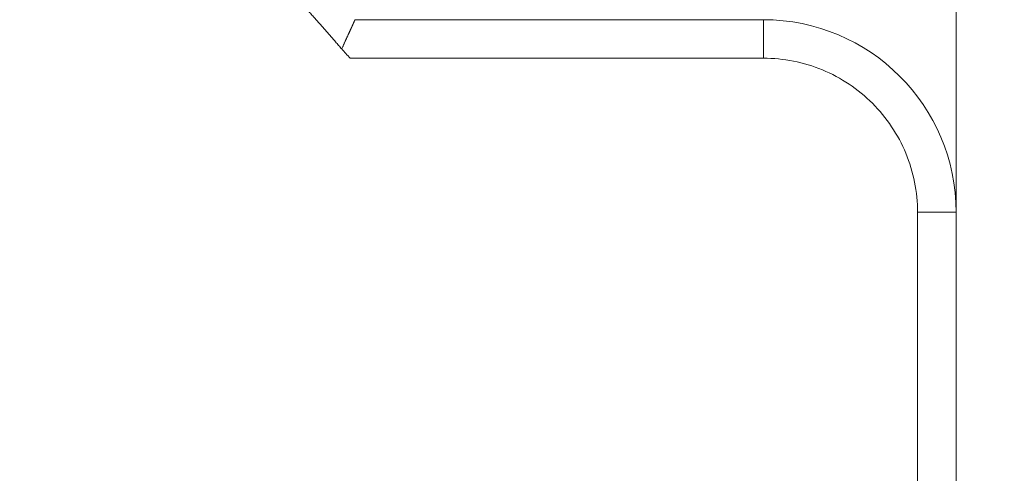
# Model space of a CAD drawing. Header units: millimetres. Extents: x 51337 to 61814, y -21781 to -12277.
# Tile 248 of 256: x 59296 to 59322, y -20683 to -20671. Entities that reach past the tile are written whole.
import ezdxf

# ---------------------------------------------------------------- set-up
doc = ezdxf.new("R2010")
doc.units = ezdxf.units.MM
doc.header["$LTSCALE"] = 0.3175
doc.layers.add('1轮廓实线层', color=7, linetype='Continuous', lineweight=18)

msp = doc.modelspace()

# ---------------------------------------------------------------- linework, layer by layer
at = {"layer": '1轮廓实线层'}
for p, q in [((59320.29339, -20675.97663), (59320.29339, -20663.17064)), ((59304.70239, -20670.97664), (59315.29339, -20670.97664)), ((59315.29339, -20670.97664), (59304.70239, -20670.97664)), ((59315.29339, -20671.97664), (59315.29339, -20670.97664)), ((59320.29339, -20675.97664), (59319.29339, -20675.97664)), ((59320.29339, -20675.97664), (59320.29339, -20683.19195)), ((59320.29339, -20683.19195), (59320.29339, -20675.97664))]:
    msp.add_line(p, q, dxfattribs=at)
for centre, radius, start, end in [((59255.29339, -20713.97664), 117.32051, 300.7584308, 103.5504853), ((59315.29339, -20675.97664), 5, 0, 90), ((59315.29339, -20675.97664), 5, 0, 90)]:
    msp.add_arc(centre, radius, start, end, dxfattribs=at)
for points, knots in [([(59255.29339, -20663.97664), (59256.8034, -20663.97664), (59258.31341, -20664.04509), (59261.32105, -20664.31834), (59262.81868, -20664.52313), (59265.78926, -20665.06737), (59267.26222, -20665.40682), (59270.17137, -20666.21761), (59271.60758, -20666.68893), (59274.43144, -20667.7596), (59275.81911, -20668.35894), (59278.53453, -20669.68071), (59279.86228, -20670.40314), (59282.44697, -20671.96518), (59283.7039, -20672.80478), (59286.13667, -20674.59426), (59287.31248, -20675.54414), (59289.57336, -20677.54639), (59290.65841, -20678.59876), (59292.72886, -20680.79735), (59293.71425, -20681.94358), (59295.57728, -20684.32048), (59296.45492, -20685.55116), (59298.09526, -20688.08688), (59298.85795, -20689.39192), (59300.26213, -20692.06565), (59300.90362, -20693.43434), (59302.06014, -20696.22415), (59302.57516, -20697.64527), (59303.47452, -20700.52827), (59303.85885, -20701.99016), (59304.49367, -20704.94271), (59304.74416, -20706.43337), (59305.10924, -20709.43125), (59305.22383, -20710.93847), (59305.31618, -20713.95708), (59305.29393, -20715.46848), (59305.11278, -20718.48307), (59304.95388, -20719.98626), (59304.50072, -20722.9721), (59304.20647, -20724.45474), (59303.48502, -20727.38733), (59303.05783, -20728.83727), (59302.07401, -20731.69256), (59301.51738, -20733.0979), (59300.27925, -20735.85247), (59299.59776, -20737.20168), (59298.11549, -20739.83293), (59297.31472, -20741.11495), (59295.60046, -20743.60129), (59294.68698, -20744.80561), (59292.75479, -20747.12665), (59291.7361, -20748.24337), (59289.60184, -20750.38008), (59288.48628, -20751.40006), (59286.16745, -20753.3349), (59284.96418, -20754.24976), (59282.47981, -20755.96686), (59281.1987, -20756.7691), (59278.56916, -20758.25438), (59277.22072, -20758.93742), (59274.46758, -20760.1787), (59273.06287, -20760.73694), (59270.20872, -20761.72403), (59268.75927, -20762.15288), (59267.29339, -20762.51529)], [0, 0, 0, 0, 0.03125, 0.03125, 0.0625, 0.0625, 0.09375, 0.09375, 0.125, 0.125, 0.15625, 0.15625, 0.1875, 0.1875, 0.21875, 0.21875, 0.25, 0.25, 0.28125, 0.28125, 0.3125, 0.3125, 0.34375, 0.34375, 0.375, 0.375, 0.40625, 0.40625, 0.4375, 0.4375, 0.46875, 0.46875, 0.5, 0.5, 0.53125, 0.53125, 0.5625, 0.5625, 0.59375, 0.59375, 0.625, 0.625, 0.65625, 0.65625, 0.6875, 0.6875, 0.71875, 0.71875, 0.75, 0.75, 0.78125, 0.78125, 0.8125, 0.8125, 0.84375, 0.84375, 0.875, 0.875, 0.90625, 0.90625, 0.9375, 0.9375, 0.96875, 0.96875, 1, 1, 1, 1]), ([(59297.53583, -20664.91607), (59297.56994, -20664.94544), (59297.63812, -20665.00416), (59297.7401, -20665.09245), (59297.84178, -20665.18083), (59297.94314, -20665.26932), (59298.0442, -20665.35792), (59298.14494, -20665.44661), (59298.24538, -20665.53541), (59298.34551, -20665.6243), (59298.44532, -20665.71329), (59298.54483, -20665.80237), (59298.64403, -20665.89156), (59298.74292, -20665.98083), (59298.8415, -20666.0702), (59298.93976, -20666.15965), (59299.03772, -20666.2492), (59299.13537, -20666.33883), (59299.23271, -20666.42855), (59299.32974, -20666.51836), (59299.42646, -20666.60824), (59299.52287, -20666.69821), (59299.61898, -20666.78827), (59299.71477, -20666.8784), (59299.81026, -20666.96861), (59299.90543, -20667.0589), (59300.0003, -20667.14926), (59300.09486, -20667.2397), (59300.18911, -20667.33021), (59300.28305, -20667.42079), (59300.37668, -20667.51144), (59300.47001, -20667.60216), (59300.56302, -20667.69295), (59300.65573, -20667.78381), (59300.74813, -20667.87473), (59300.84023, -20667.96571), (59300.93201, -20668.05676), (59301.02349, -20668.14787), (59301.11467, -20668.23904), (59301.20553, -20668.33026), (59301.29609, -20668.42155), (59301.38634, -20668.51289), (59301.47629, -20668.60429), (59301.56593, -20668.69574), (59301.65527, -20668.78724), (59301.7443, -20668.87879), (59301.83302, -20668.97039), (59301.92144, -20669.06204), (59302.00956, -20669.15374), (59302.09737, -20669.24548), (59302.18487, -20669.33727), (59302.27207, -20669.4291), (59302.35897, -20669.52098), (59302.44556, -20669.61289), (59302.53185, -20669.70485), (59302.61784, -20669.79684), (59302.70353, -20669.88887), (59302.78891, -20669.98094), (59302.87399, -20670.07304), (59302.95877, -20670.16518), (59303.04325, -20670.25734), (59303.12742, -20670.34954), (59303.2113, -20670.44177), (59303.29487, -20670.53403), (59303.37814, -20670.62631), (59303.46112, -20670.71862), (59303.54379, -20670.81096), (59303.62617, -20670.90332), (59303.70824, -20670.9957), (59303.79002, -20671.08811), (59303.8715, -20671.18053), (59303.95268, -20671.27298), (59304.03356, -20671.36544), (59304.11415, -20671.45792), (59304.19444, -20671.55042), (59304.27444, -20671.64292), (59304.32758, -20671.70467), (59304.35414, -20671.73552)], [0, 0, 0, 0, 0.0139914, 0.02796576, 0.04192305, 0.05586323, 0.06978627, 0.08369213, 0.09758079, 0.1114522, 0.12530633, 0.13914315, 0.15296264, 0.16676474, 0.18054944, 0.1943167, 0.20806648, 0.22179876, 0.23551351, 0.24921069, 0.26289027, 0.27655222, 0.29019652, 0.30382312, 0.317432, 0.33102313, 0.34459648, 0.35815202, 0.37168973, 0.38520956, 0.3987115, 0.41219551, 0.42566157, 0.43910964, 0.45253971, 0.46595173, 0.47934569, 0.49272156, 0.50607931, 0.51941891, 0.53274033, 0.54604356, 0.55932855, 0.5725953, 0.58584377, 0.59907393, 0.61228576, 0.62547924, 0.63865434, 0.65181103, 0.66494929, 0.6780691, 0.69117043, 0.70425326, 0.71731757, 0.73036333, 0.74339051, 0.7563991, 0.76938907, 0.7823604, 0.79531307, 0.80824705, 0.82116232, 0.83405886, 0.84693666, 0.85979568, 0.8726359, 0.88545732, 0.89825989, 0.91104361, 0.92380846, 0.93655441, 0.94928144, 0.96198953, 0.97467867, 0.98734883, 1, 1, 1, 1]), ([(59304.70239, -20670.97664), (59304.70236, -20670.9767), (59304.70232, -20670.97679), (59304.70218, -20670.97708), (59304.7019, -20670.97768), (59304.70151, -20670.97853), (59304.701, -20670.97962), (59304.70038, -20670.98095), (59304.69964, -20670.98253), (59304.69879, -20670.98436), (59304.69783, -20670.98643), (59304.69676, -20670.98875), (59304.69557, -20670.99133), (59304.69427, -20670.99415), (59304.69285, -20670.99722), (59304.69133, -20671.00054), (59304.68969, -20671.00412), (59304.68794, -20671.00795), (59304.68607, -20671.01203), (59304.68409, -20671.01636), (59304.682, -20671.02094), (59304.67979, -20671.02578), (59304.67747, -20671.03087), (59304.67504, -20671.03622), (59304.6725, -20671.04182), (59304.66984, -20671.04767), (59304.66707, -20671.05377), (59304.66419, -20671.06012), (59304.66119, -20671.06673), (59304.65808, -20671.07359), (59304.65486, -20671.0807), (59304.65152, -20671.08805), (59304.64807, -20671.09566), (59304.64451, -20671.10352), (59304.64084, -20671.11162), (59304.63705, -20671.11997), (59304.63315, -20671.12857), (59304.62913, -20671.13741), (59304.625, -20671.14649), (59304.62076, -20671.15582), (59304.61641, -20671.16539), (59304.61152, -20671.17613), (59304.60601, -20671.18819), (59304.59977, -20671.20174), (59304.59323, -20671.21593), (59304.58637, -20671.23075), (59304.57919, -20671.24624), (59304.5717, -20671.2624), (59304.5639, -20671.27924), (59304.55578, -20671.29677), (59304.54735, -20671.315), (59304.5386, -20671.33395), (59304.52954, -20671.35362), (59304.52016, -20671.37402), (59304.51047, -20671.39514), (59304.50047, -20671.41701), (59304.49015, -20671.43962), (59304.47951, -20671.46297), (59304.46856, -20671.48706), (59304.4573, -20671.5119), (59304.44572, -20671.53747), (59304.43383, -20671.56378), (59304.42162, -20671.59081), (59304.4091, -20671.61855), (59304.39626, -20671.647), (59304.38311, -20671.67615), (59304.36965, -20671.70596), (59304.36052, -20671.72616), (59304.35591, -20671.73633)], [0, 0, 0, 0, 0.00853217, 0.01977345, 0.0310364, 0.04232159, 0.05362962, 0.06496108, 0.07631654, 0.08769657, 0.09910176, 0.11053268, 0.12198987, 0.13347392, 0.14498537, 0.15652478, 0.1680927, 0.17968967, 0.19131624, 0.20297295, 0.21466031, 0.22637888, 0.23812916, 0.24991168, 0.26172696, 0.27357551, 0.28545783, 0.29737443, 0.30932581, 0.32131247, 0.33333488, 0.34539355, 0.35748894, 0.36962155, 0.38179183, 0.39400026, 0.40624731, 0.41853343, 0.43085907, 0.4432247, 0.45563075, 0.46807767, 0.48411987, 0.50050853, 0.51724482, 0.53432982, 0.55176455, 0.56954997, 0.587687, 0.60617648, 0.62501922, 0.64421598, 0.66376749, 0.68367442, 0.70393742, 0.7245571, 0.74553404, 0.7668688, 0.78856189, 0.81061383, 0.83302507, 0.85579608, 0.87892729, 0.9024191, 0.92627191, 0.95048609, 0.97506201, 1, 1, 1, 1]), ([(59315.29339, -20671.97664), (59315.55518, -20671.97664), (59315.81698, -20672.00243), (59316.33052, -20672.10458), (59316.58225, -20672.18094), (59317.06599, -20672.38131), (59317.29799, -20672.50532), (59317.73334, -20672.79621), (59317.93669, -20672.96309), (59318.30693, -20673.33333), (59318.47382, -20673.53668), (59318.76471, -20673.97204), (59318.88872, -20674.20404), (59319.08909, -20674.68778), (59319.16545, -20674.93951), (59319.2676, -20675.45305), (59319.29339, -20675.71484), (59319.29339, -20675.97664)], [0, 0, 0, 0, 0.125, 0.125, 0.25, 0.25, 0.375, 0.375, 0.5, 0.5, 0.625, 0.625, 0.75, 0.75, 0.875, 0.875, 1, 1, 1, 1]), ([(59267.29339, -20754.11934), (59268.48559, -20753.76295), (59269.6619, -20753.35342), (59271.97343, -20752.4313), (59273.10863, -20751.91873), (59275.32894, -20750.79459), (59276.41404, -20750.18304), (59278.52551, -20748.8658), (59279.55189, -20748.16012), (59281.53778, -20746.66022), (59282.49729, -20745.86602), (59284.34185, -20744.19537), (59285.22689, -20743.31894), (59286.91547, -20741.49079), (59287.71902, -20740.53908), (59289.23824, -20738.56794), (59289.95391, -20737.5485), (59291.29172, -20735.45), (59291.91384, -20734.37093), (59293.05962, -20732.16171), (59293.58326, -20731.03156), (59294.52791, -20728.72916), (59294.94892, -20727.5569), (59295.68496, -20725.17957), (59295.99999, -20723.9745), (59296.52157, -20721.54111), (59296.72813, -20720.31279), (59297.03112, -20717.84265), (59297.12756, -20716.60082), (59297.20956, -20714.11351), (59297.19512, -20712.86803), (59297.05548, -20710.38328), (59296.93028, -20709.14403), (59296.57009, -20706.68157), (59296.33512, -20705.45837), (59295.75726, -20703.03772), (59295.41437, -20701.84028), (59294.62342, -20699.48066), (59294.17534, -20698.31848), (59293.17757, -20696.03859), (59292.62786, -20694.92089), (59291.43118, -20692.73883), (59290.7842, -20691.67447), (59289.39811, -20689.60755), (59288.65899, -20688.60498), (59287.09448, -20686.66959), (59286.26909, -20685.73676), (59284.53857, -20683.94826), (59283.63345, -20683.09257), (59281.75066, -20681.46514), (59280.77299, -20680.69339), (59278.75286, -20679.23995), (59277.7104, -20678.55825), (59275.56895, -20677.29032), (59274.46997, -20676.70408), (59272.22419, -20675.63173), (59271.07741, -20675.1456), (59268.74513, -20674.27733), (59267.55963, -20673.89518), (59265.15934, -20673.23787), (59263.94455, -20672.96272), (59261.4953, -20672.52159), (59260.26084, -20672.35562), (59257.78205, -20672.13418), (59256.53772, -20672.07871), (59255.29339, -20672.07871)], [0, 0, 0, 0, 0.03125, 0.03125, 0.0625, 0.0625, 0.09375, 0.09375, 0.125, 0.125, 0.15625, 0.15625, 0.1875, 0.1875, 0.21875, 0.21875, 0.25, 0.25, 0.28125, 0.28125, 0.3125, 0.3125, 0.34375, 0.34375, 0.375, 0.375, 0.40625, 0.40625, 0.4375, 0.4375, 0.46875, 0.46875, 0.5, 0.5, 0.53125, 0.53125, 0.5625, 0.5625, 0.59375, 0.59375, 0.625, 0.625, 0.65625, 0.65625, 0.6875, 0.6875, 0.71875, 0.71875, 0.75, 0.75, 0.78125, 0.78125, 0.8125, 0.8125, 0.84375, 0.84375, 0.875, 0.875, 0.90625, 0.90625, 0.9375, 0.9375, 0.96875, 0.96875, 1, 1, 1, 1])]:
    msp.add_open_spline(points, degree=3, knots=knots, dxfattribs=at)
for points in [[(59304.35591, -20671.73633), (59304.42855, -20671.81485), (59304.50119, -20671.89575), (59304.57383, -20671.97664)], [(59304.57383, -20671.97664), (59308.14702, -20671.97664), (59311.7202, -20671.97664), (59315.29339, -20671.97664)], [(59319.29339, -20675.97664), (59319.29339, -20678.32722), (59319.29339, -20680.67779), (59319.29339, -20683.02836)]]:
    msp.add_open_spline(points, degree=3, dxfattribs=at)

doc.saveas('drawing.dxf')
